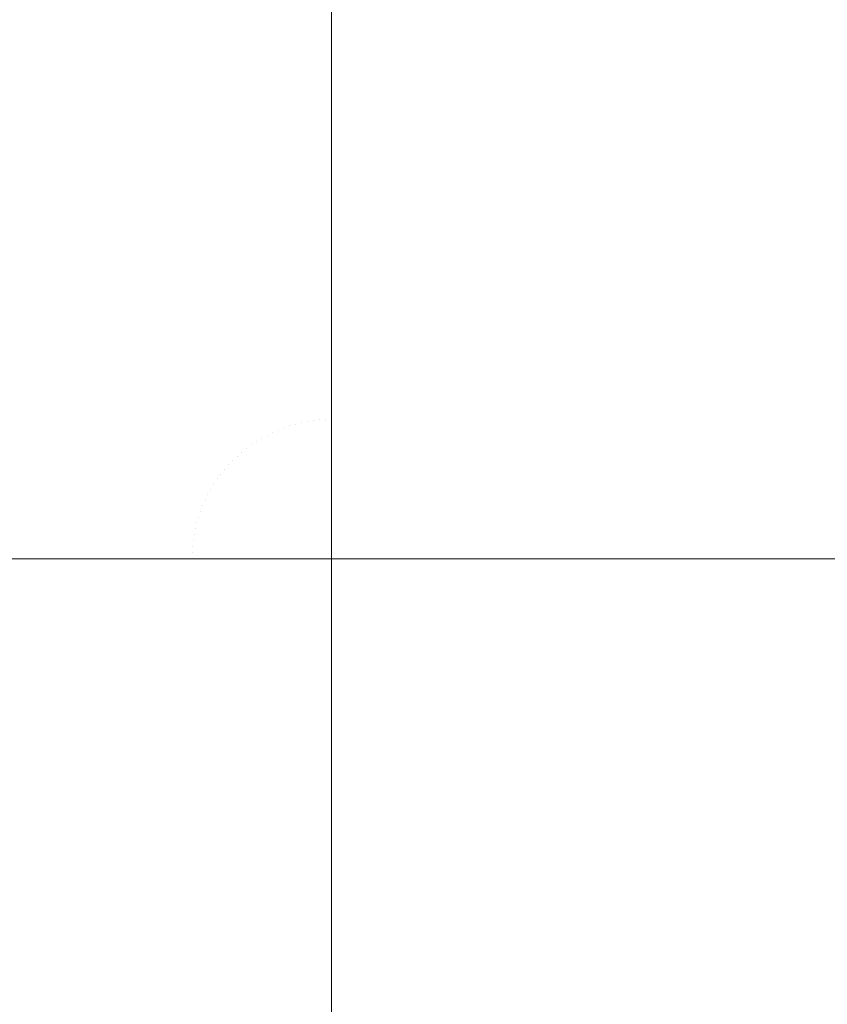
# Model space of a CAD drawing. Header units: centimetres. Extents: x -26 to 27.3, y -21.7 to -19.9.
# Tile 40 of 202: x -25.8989 to -25.8762, y -19.9724 to -19.9448. Entities that reach past the tile are written whole.
import ezdxf

# ---------------------------------------------------------------- set-up
doc = ezdxf.new("R2010")
doc.units = ezdxf.units.CM
doc.header["$LTSCALE"] = 2.54
doc.layers.add('Lucido design-1', color=7, linetype='Continuous')

# ---------------------------------------------------------------- blocks, each defined once
blk = doc.blocks.new('Gruppo-4-1')
at = {"color": 7, "linetype": 'Continuous', "lineweight": 9}
for points, invisible_edges in [([(-25.89789, -19.945015, 330.584706), (-25.897233, -19.944691, 330.584706), (-25.899017, -19.940866, 330.583894), (-25.899839, -19.941271, 330.583894)], 15), ([(-25.898531, -19.945366, 330.584706), (-25.89789, -19.945015, 330.584706), (-25.899839, -19.941271, 330.583894), (-25.900641, -19.941711, 330.583894)], 15), ([(-25.899156, -19.945746, 330.584706), (-25.898531, -19.945366, 330.584706), (-25.900641, -19.941711, 330.583894), (-25.901424, -19.942186, 330.583894)], 15), ([(-25.893251, -19.942283, 329.787732), (-25.89248, -19.942164, 329.787732), (-25.891964, -19.946088, 329.787095), (-25.892564, -19.94618, 329.787095)], 15), ([(-25.89248, -19.942164, 329.787732), (-25.891705, -19.94208, 329.787732), (-25.89136, -19.946022, 329.787095), (-25.891964, -19.946088, 329.787095)], 15), ([(-25.891705, -19.94208, 329.787732), (-25.890927, -19.942029, 329.787732), (-25.890754, -19.945982, 329.787095), (-25.89136, -19.946022, 329.787095)], 15), ([(-25.890147, -19.942525, 329.78765), (-25.890147, -19.945969, 329.787095), (-25.890754, -19.945982, 329.787095), (-25.890927, -19.942029, 329.787732)], 14), ([(-25.894774, -19.942621, 329.787732), (-25.894016, -19.942435, 329.787732), (-25.89316, -19.946299, 329.787095), (-25.89375, -19.946443, 329.787095)], 15), ([(-25.894016, -19.942435, 329.787732), (-25.893251, -19.942283, 329.787732), (-25.892564, -19.94618, 329.787095), (-25.89316, -19.946299, 329.787095)], 15), ([(-25.890147, -19.945969, 329.787095), (-25.890147, -19.942525, 329.78765), (-8.190147, -19.942525, 329.78765), (-8.190147, -19.945969, 329.787095)], 10), ([(-25.895523, -19.942839, 329.787732), (-25.894774, -19.942621, 329.787732), (-25.89375, -19.946443, 329.787095), (-25.894333, -19.946613, 329.787095)], 15), ([(-25.896261, -19.94309, 329.787732), (-25.895523, -19.942839, 329.787732), (-25.894333, -19.946613, 329.787095), (-25.894908, -19.946808, 329.787095)], 15), ([(-25.896988, -19.943372, 329.787732), (-25.896261, -19.94309, 329.787732), (-25.894908, -19.946808, 329.787095), (-25.895474, -19.947028, 329.787095)], 15), ([(-25.892319, -19.947569, 330.585336), (-25.89178, -19.947486, 330.585336), (-25.892336, -19.943263, 330.584706), (-25.893059, -19.943375, 330.584706)], 15), ([(-25.89178, -19.947486, 330.585336), (-25.891237, -19.947427, 330.585336), (-25.891608, -19.943184, 330.584706), (-25.892336, -19.943263, 330.584706)], 15), ([(-25.891237, -19.947427, 330.585336), (-25.890693, -19.947391, 330.585336), (-25.890878, -19.943136, 330.584706), (-25.891608, -19.943184, 330.584706)], 15), ([(-25.890147, -19.946837, 330.585256), (-25.890147, -19.94312, 330.584706), (-25.890878, -19.943136, 330.584706), (-25.890693, -19.947391, 330.585336)], 14), ([(-25.890147, -19.94312, 330.584706), (-25.890147, -19.946837, 330.585256), (27.209853, -19.946837, 330.585256), (27.209853, -19.94312, 330.584706)], 10), ([(-25.897702, -19.943686, 329.787732), (-25.896988, -19.943372, 329.787732), (-25.895474, -19.947028, 329.787095), (-25.89603, -19.947273, 329.787095)], 15), ([(-25.893385, -19.947805, 330.585336), (-25.892854, -19.947676, 330.585336), (-25.893776, -19.943517, 330.584706), (-25.894487, -19.943691, 330.584706)], 15), ([(-25.892854, -19.947676, 330.585336), (-25.892319, -19.947569, 330.585336), (-25.893059, -19.943375, 330.584706), (-25.893776, -19.943517, 330.584706)], 15), ([(-25.898401, -19.944031, 329.787732), (-25.897702, -19.943686, 329.787732), (-25.89603, -19.947273, 329.787095), (-25.896574, -19.947541, 329.787095)], 15), ([(-25.894425, -19.948133, 330.585336), (-25.893909, -19.947958, 330.585336), (-25.895189, -19.943896, 330.584706), (-25.895882, -19.944131, 330.584706)], 15), ([(-25.893909, -19.947958, 330.585336), (-25.893385, -19.947805, 330.585336), (-25.894487, -19.943691, 330.584706), (-25.895189, -19.943896, 330.584706)], 15), ([(-25.899085, -19.944406, 329.787732), (-25.898401, -19.944031, 329.787732), (-25.896574, -19.947541, 329.787095), (-25.897107, -19.947834, 329.787095)], 15), ([(-25.894934, -19.948331, 330.585336), (-25.894425, -19.948133, 330.585336), (-25.895882, -19.944131, 330.584706), (-25.896564, -19.944396, 330.584706)], 15), ([(-25.899752, -19.944811, 329.787732), (-25.899085, -19.944406, 329.787732), (-25.897107, -19.947834, 329.787095), (-25.897626, -19.948149, 329.787095)], 15), ([(-25.895434, -19.948551, 330.585336), (-25.894934, -19.948331, 330.585336), (-25.896564, -19.944396, 330.584706), (-25.897233, -19.944691, 330.584706)], 15), ([(-25.895923, -19.948792, 330.585336), (-25.895434, -19.948551, 330.585336), (-25.897233, -19.944691, 330.584706), (-25.89789, -19.945015, 330.584706)], 15), ([(-25.900401, -19.945244, 329.787732), (-25.899752, -19.944811, 329.787732), (-25.897626, -19.948149, 329.787095), (-25.898131, -19.948486, 329.787095)], 15), ([(-25.90103, -19.945706, 329.787732), (-25.900401, -19.945244, 329.787732), (-25.898131, -19.948486, 329.787095), (-25.898621, -19.948845, 329.787095)], 15), ([(-25.896401, -19.949055, 330.585336), (-25.895923, -19.948792, 330.585336), (-25.89789, -19.945015, 330.584706), (-25.898531, -19.945366, 330.584706)], 15), ([(-25.896868, -19.949338, 330.585336), (-25.896401, -19.949055, 330.585336), (-25.898531, -19.945366, 330.584706), (-25.899156, -19.945746, 330.584706)], 15), ([(-25.901638, -19.946194, 329.787732), (-25.90103, -19.945706, 329.787732), (-25.898621, -19.948845, 329.787095), (-25.899094, -19.949225, 329.787095)], 15), ([(-25.897322, -19.949641, 330.585336), (-25.896868, -19.949338, 330.585336), (-25.899156, -19.945746, 330.584706), (-25.899765, -19.946152, 330.584706)], 15), ([(-25.892564, -19.94618, 329.787095), (-25.891964, -19.946088, 329.787095), (-25.891445, -19.950028, 329.786617), (-25.891874, -19.950094, 329.786617)], 15), ([(-25.891964, -19.946088, 329.787095), (-25.89136, -19.946022, 329.787095), (-25.891014, -19.949981, 329.786617), (-25.891445, -19.950028, 329.786617)], 15), ([(-25.89136, -19.946022, 329.787095), (-25.890754, -19.945982, 329.787095), (-25.890581, -19.949952, 329.786617), (-25.891014, -19.949981, 329.786617)], 15), ([(-25.890754, -19.945982, 329.787095), (-25.890147, -19.945969, 329.787095), (-25.890147, -19.946837, 329.786991)], 9), ([(-25.890147, -19.946837, 329.786991), (-25.890147, -19.949943, 329.786617), (-25.890581, -19.949952, 329.786617), (-25.890754, -19.945982, 329.787095)], 14), ([(-8.190147, -19.945969, 329.787095), (-8.190147, -19.946837, 329.786991), (-25.890147, -19.946837, 329.786991), (-25.890147, -19.945969, 329.787095)], 10), ([(-25.897762, -19.949964, 330.585336), (-25.897322, -19.949641, 330.585336), (-25.899765, -19.946152, 330.584706), (-25.900355, -19.946585, 330.584706)], 15), ([(-25.89375, -19.946443, 329.787095), (-25.89316, -19.946299, 329.787095), (-25.8923, -19.950179, 329.786617), (-25.892721, -19.950282, 329.786617)], 15), ([(-25.89316, -19.946299, 329.787095), (-25.892564, -19.94618, 329.787095), (-25.891874, -19.950094, 329.786617), (-25.8923, -19.950179, 329.786617)], 15), ([(-25.898188, -19.950306, 330.585336), (-25.897762, -19.949964, 330.585336), (-25.900355, -19.946585, 330.584706), (-25.900925, -19.947043, 330.584706)], 15), ([(-25.894908, -19.946808, 329.787095), (-25.894333, -19.946613, 329.787095), (-25.893138, -19.950403, 329.786617), (-25.893548, -19.950543, 329.786617)], 15), ([(-25.894333, -19.946613, 329.787095), (-25.89375, -19.946443, 329.787095), (-25.892721, -19.950282, 329.786617), (-25.893138, -19.950403, 329.786617)], 15), ([(-25.895474, -19.947028, 329.787095), (-25.894908, -19.946808, 329.787095), (-25.893548, -19.950543, 329.786617), (-25.893953, -19.9507, 329.786617)], 15), ([(-25.890693, -19.947391, 330.585336), (-25.890147, -19.947379, 330.585336), (-25.890147, -19.946837, 330.585256)], 9), ([(27.209853, -19.947379, 330.585336), (27.209853, -19.946837, 330.585256), (-25.890147, -19.946837, 330.585256), (-25.890147, -19.947379, 330.585336)], 10), ([(-25.890147, -19.949943, 329.786617), (-25.890147, -19.946837, 329.786991), (-8.190147, -19.946837, 329.786991), (-8.190147, -19.949943, 329.786617)], 10), ([(-25.898598, -19.950665, 330.585336), (-25.898188, -19.950306, 330.585336), (-25.900925, -19.947043, 330.584706), (-25.901475, -19.947525, 330.584706)], 15), ([(-25.89603, -19.947273, 329.787095), (-25.895474, -19.947028, 329.787095), (-25.893953, -19.9507, 329.786617), (-25.89435, -19.950875, 329.786617)], 15), ([(-25.896574, -19.947541, 329.787095), (-25.89603, -19.947273, 329.787095), (-25.89435, -19.950875, 329.786617), (-25.894739, -19.951067, 329.786617)], 15), ([(-25.891574, -19.951793, 330.585783), (-25.89122, -19.951739, 330.585783), (-25.89178, -19.947486, 330.585336), (-25.892319, -19.947569, 330.585336)], 15), ([(-25.89122, -19.951739, 330.585783), (-25.890863, -19.9517, 330.585783), (-25.891237, -19.947427, 330.585336), (-25.89178, -19.947486, 330.585336)], 15), ([(-25.890863, -19.9517, 330.585783), (-25.890506, -19.951676, 330.585783), (-25.890693, -19.947391, 330.585336), (-25.891237, -19.947427, 330.585336)], 15), ([(-25.890147, -19.951173, 330.585731), (-25.890147, -19.947379, 330.585336), (-25.890693, -19.947391, 330.585336), (-25.890506, -19.951676, 330.585783)], 14), ([(-25.890147, -19.947379, 330.585336), (-25.890147, -19.951173, 330.585731), (27.209853, -19.951173, 330.585731), (27.209853, -19.947379, 330.585336)], 10), ([(-25.898992, -19.951043, 330.585336), (-25.898598, -19.950665, 330.585336), (-25.901475, -19.947525, 330.584706), (-25.902004, -19.948031, 330.584706)], 15), ([(-25.897107, -19.947834, 329.787095), (-25.896574, -19.947541, 329.787095), (-25.894739, -19.951067, 329.786617), (-25.89512, -19.951275, 329.786617)], 15), ([(-25.892274, -19.951949, 330.585783), (-25.891926, -19.951863, 330.585783), (-25.892854, -19.947676, 330.585336), (-25.893385, -19.947805, 330.585336)], 15), ([(-25.891926, -19.951863, 330.585783), (-25.891574, -19.951793, 330.585783), (-25.892319, -19.947569, 330.585336), (-25.892854, -19.947676, 330.585336)], 15), ([(-25.897626, -19.948149, 329.787095), (-25.897107, -19.947834, 329.787095), (-25.89512, -19.951275, 329.786617), (-25.895491, -19.9515, 329.786617)], 15), ([(-25.892958, -19.952164, 330.585783), (-25.892619, -19.952049, 330.585783), (-25.893909, -19.947958, 330.585336), (-25.894425, -19.948133, 330.585336)], 15), ([(-25.892619, -19.952049, 330.585783), (-25.892274, -19.951949, 330.585783), (-25.893385, -19.947805, 330.585336), (-25.893909, -19.947958, 330.585336)], 15), ([(-25.898131, -19.948486, 329.787095), (-25.897626, -19.948149, 329.787095), (-25.895491, -19.9515, 329.786617), (-25.895851, -19.951741, 329.786617)], 15), ([(-25.893292, -19.952294, 330.585783), (-25.892958, -19.952164, 330.585783), (-25.894425, -19.948133, 330.585336), (-25.894934, -19.948331, 330.585336)], 15), ([(-25.898621, -19.948845, 329.787095), (-25.898131, -19.948486, 329.787095), (-25.895851, -19.951741, 329.786617), (-25.896201, -19.951998, 329.786617)], 15), ([(-25.893942, -19.952597, 330.585783), (-25.893621, -19.952439, 330.585783), (-25.895434, -19.948551, 330.585336), (-25.895923, -19.948792, 330.585336)], 15), ([(-25.893621, -19.952439, 330.585783), (-25.893292, -19.952294, 330.585783), (-25.894934, -19.948331, 330.585336), (-25.895434, -19.948551, 330.585336)], 15), ([(-25.899094, -19.949225, 329.787095), (-25.898621, -19.948845, 329.787095), (-25.896201, -19.951998, 329.786617), (-25.89654, -19.95227, 329.786617)], 15), ([(-25.894257, -19.95277, 330.585783), (-25.893942, -19.952597, 330.585783), (-25.895923, -19.948792, 330.585336), (-25.896401, -19.949055, 330.585336)], 15), ([(-25.894563, -19.952956, 330.585783), (-25.894257, -19.95277, 330.585783), (-25.896401, -19.949055, 330.585336), (-25.896868, -19.949338, 330.585336)], 15), ([(-25.899551, -19.949626, 329.787095), (-25.899094, -19.949225, 329.787095), (-25.89654, -19.95227, 329.786617), (-25.896866, -19.952556, 329.786617)], 15), ([(-25.894861, -19.953155, 330.585783), (-25.894563, -19.952956, 330.585783), (-25.896868, -19.949338, 330.585336), (-25.897322, -19.949641, 330.585336)], 15), ([(-25.899989, -19.950046, 329.787095), (-25.899551, -19.949626, 329.787095), (-25.896866, -19.952556, 329.786617), (-25.897179, -19.952856, 329.786617)], 15), ([(-25.895151, -19.953367, 330.585783), (-25.894861, -19.953155, 330.585783), (-25.897322, -19.949641, 330.585336), (-25.897762, -19.949964, 330.585336)], 15), ([(-25.89543, -19.953592, 330.585783), (-25.895151, -19.953367, 330.585783), (-25.897762, -19.949964, 330.585336), (-25.898188, -19.950306, 330.585336)], 15), ([(-25.891445, -19.950028, 329.786617), (-25.891014, -19.949981, 329.786617), (-25.890666, -19.95395, 329.786299), (-25.890925, -19.953978, 329.786299)], 15), ([(-25.891014, -19.949981, 329.786617), (-25.890581, -19.949952, 329.786617), (-25.890407, -19.953933, 329.786299), (-25.890666, -19.95395, 329.786299)], 15), ([(-25.890581, -19.949952, 329.786617), (-25.890147, -19.949943, 329.786617), (-25.890147, -19.951174, 329.786519)], 9), ([(-25.890147, -19.951174, 329.786519), (-25.890147, -19.953927, 329.786299), (-25.890407, -19.953933, 329.786299), (-25.890581, -19.949952, 329.786617)], 14), ([(-8.190147, -19.949943, 329.786617), (-8.190147, -19.951174, 329.786519), (-25.890147, -19.951174, 329.786519), (-25.890147, -19.949943, 329.786617)], 10), ([(-25.900409, -19.950484, 329.787095), (-25.899989, -19.950046, 329.787095), (-25.897179, -19.952856, 329.786617), (-25.897479, -19.953169, 329.786617)], 15), ([(-25.892721, -19.950282, 329.786617), (-25.8923, -19.950179, 329.786617), (-25.891437, -19.954069, 329.786299), (-25.89169, -19.954131, 329.786299)], 15), ([(-25.8923, -19.950179, 329.786617), (-25.891874, -19.950094, 329.786617), (-25.891182, -19.954018, 329.786299), (-25.891437, -19.954069, 329.786299)], 15), ([(-25.891874, -19.950094, 329.786617), (-25.891445, -19.950028, 329.786617), (-25.890925, -19.953978, 329.786299), (-25.891182, -19.954018, 329.786299)], 15), ([(-25.90081, -19.950941, 329.787095), (-25.900409, -19.950484, 329.787095), (-25.897479, -19.953169, 329.786617), (-25.897765, -19.953495, 329.786617)], 15), ([(-25.8957, -19.953828, 330.585783), (-25.89543, -19.953592, 330.585783), (-25.898188, -19.950306, 330.585336), (-25.898598, -19.950665, 330.585336)], 15), ([(-25.893548, -19.950543, 329.786617), (-25.893138, -19.950403, 329.786617), (-25.891939, -19.954203, 329.786299), (-25.892186, -19.954287, 329.786299)], 15), ([(-25.893138, -19.950403, 329.786617), (-25.892721, -19.950282, 329.786617), (-25.89169, -19.954131, 329.786299), (-25.891939, -19.954203, 329.786299)], 15), ([(-25.895959, -19.954076, 330.585783), (-25.8957, -19.953828, 330.585783), (-25.898598, -19.950665, 330.585336), (-25.898992, -19.951043, 330.585336)], 15), ([(-25.89435, -19.950875, 329.786617), (-25.893953, -19.9507, 329.786617), (-25.892428, -19.954381, 329.786299), (-25.892666, -19.954486, 329.786299)], 15), ([(-25.893953, -19.9507, 329.786617), (-25.893548, -19.950543, 329.786617), (-25.892186, -19.954287, 329.786299), (-25.892428, -19.954381, 329.786299)], 15), ([(-25.90119, -19.951414, 329.787095), (-25.90081, -19.950941, 329.787095), (-25.897765, -19.953495, 329.786617), (-25.898037, -19.953834, 329.786617)], 15), ([(-25.896207, -19.954335, 330.585783), (-25.895959, -19.954076, 330.585783), (-25.898992, -19.951043, 330.585336), (-25.89937, -19.951437, 330.585336)], 15), ([(-25.89512, -19.951275, 329.786617), (-25.894739, -19.951067, 329.786617), (-25.892899, -19.954601, 329.786299), (-25.893127, -19.954726, 329.786299)], 15), ([(-25.894739, -19.951067, 329.786617), (-25.89435, -19.950875, 329.786617), (-25.892666, -19.954486, 329.786299), (-25.892899, -19.954601, 329.786299)], 15), ([(-25.895491, -19.9515, 329.786617), (-25.89512, -19.951275, 329.786617), (-25.893127, -19.954726, 329.786299), (-25.89335, -19.954861, 329.786299)], 15), ([(-25.890506, -19.951676, 330.585783), (-25.890147, -19.951669, 330.585783), (-25.890147, -19.951173, 330.585731)], 9), ([(27.209853, -19.951669, 330.585783), (27.209853, -19.951173, 330.585731), (-25.890147, -19.951173, 330.585731), (-25.890147, -19.951669, 330.585783)], 10), ([(-25.890147, -19.953927, 329.786299), (-25.890147, -19.951174, 329.786519), (-8.190147, -19.951174, 329.786519), (-8.190147, -19.953927, 329.786299)], 10), ([(-25.901549, -19.951904, 329.787095), (-25.90119, -19.951414, 329.787095), (-25.898037, -19.953834, 329.786617), (-25.898294, -19.954184, 329.786617)], 15), ([(-25.896443, -19.954605, 330.585783), (-25.896207, -19.954335, 330.585783), (-25.89937, -19.951437, 330.585336), (-25.899729, -19.951847, 330.585336)], 15), ([(-25.895851, -19.951741, 329.786617), (-25.895491, -19.9515, 329.786617), (-25.89335, -19.954861, 329.786299), (-25.893566, -19.955005, 329.786299)], 15), ([(-25.901886, -19.952409, 329.787095), (-25.901549, -19.951904, 329.787095), (-25.898294, -19.954184, 329.786617), (-25.898535, -19.954544, 329.786617)], 15), ([(-25.896668, -19.954884, 330.585783), (-25.896443, -19.954605, 330.585783), (-25.899729, -19.951847, 330.585336), (-25.900071, -19.952273, 330.585336)], 15), ([(-25.896201, -19.951998, 329.786617), (-25.895851, -19.951741, 329.786617), (-25.893566, -19.955005, 329.786299), (-25.893776, -19.955159, 329.786299)], 15), ([(-25.89116, -19.956106, 330.586045), (-25.890995, -19.956065, 330.586045), (-25.891926, -19.951863, 330.585783), (-25.892274, -19.951949, 330.585783)], 15), ([(-25.890995, -19.956065, 330.586045), (-25.890827, -19.956032, 330.586045), (-25.891574, -19.951793, 330.585783), (-25.891926, -19.951863, 330.585783)], 15), ([(-25.890827, -19.956032, 330.586045), (-25.890658, -19.956006, 330.586045), (-25.89122, -19.951739, 330.585783), (-25.891574, -19.951793, 330.585783)], 15), ([(-25.890658, -19.956006, 330.586045), (-25.890488, -19.955987, 330.586045), (-25.890863, -19.9517, 330.585783), (-25.89122, -19.951739, 330.585783)], 15), ([(-25.890488, -19.955987, 330.586045), (-25.890318, -19.955976, 330.586045), (-25.890506, -19.951676, 330.585783), (-25.890863, -19.9517, 330.585783)], 15), ([(-25.890147, -19.955527, 330.586018), (-25.890147, -19.951669, 330.585783), (-25.890506, -19.951676, 330.585783), (-25.890318, -19.955976, 330.586045)], 14), ([(-25.890147, -19.951669, 330.585783), (-25.890147, -19.955527, 330.586018), (27.209853, -19.955527, 330.586018), (27.209853, -19.951669, 330.585783)], 10), ([(-25.89654, -19.95227, 329.786617), (-25.896201, -19.951998, 329.786617), (-25.893776, -19.955159, 329.786299), (-25.893978, -19.955322, 329.786299)], 15), ([(-25.891646, -19.95627, 330.586045), (-25.891486, -19.956208, 330.586045), (-25.892958, -19.952164, 330.585783), (-25.893292, -19.952294, 330.585783)], 15), ([(-25.891486, -19.956208, 330.586045), (-25.891324, -19.956153, 330.586045), (-25.892619, -19.952049, 330.585783), (-25.892958, -19.952164, 330.585783)], 15), ([(-25.891324, -19.956153, 330.586045), (-25.89116, -19.956106, 330.586045), (-25.892274, -19.951949, 330.585783), (-25.892619, -19.952049, 330.585783)], 15), ([(-25.902201, -19.952928, 329.787095), (-25.901886, -19.952409, 329.787095), (-25.898535, -19.954544, 329.786617), (-25.89876, -19.954915, 329.786617)], 15), ([(-25.89688, -19.955174, 330.585783), (-25.896668, -19.954884, 330.585783), (-25.900071, -19.952273, 330.585336), (-25.900394, -19.952713, 330.585336)], 15), ([(-25.896866, -19.952556, 329.786617), (-25.89654, -19.95227, 329.786617), (-25.893978, -19.955322, 329.786299), (-25.894174, -19.955493, 329.786299)], 15), ([(-25.891955, -19.956415, 330.586045), (-25.891802, -19.956339, 330.586045), (-25.893621, -19.952439, 330.585783), (-25.893942, -19.952597, 330.585783)], 15), ([(-25.891802, -19.956339, 330.586045), (-25.891646, -19.95627, 330.586045), (-25.893292, -19.952294, 330.585783), (-25.893621, -19.952439, 330.585783)], 15), ([(-25.897079, -19.955472, 330.585783), (-25.89688, -19.955174, 330.585783), (-25.900394, -19.952713, 330.585336), (-25.900697, -19.953167, 330.585336)], 15), ([(-25.897179, -19.952856, 329.786617), (-25.896866, -19.952556, 329.786617), (-25.894174, -19.955493, 329.786299), (-25.894362, -19.955673, 329.786299)], 15), ([(-25.892105, -19.956497, 330.586045), (-25.891955, -19.956415, 330.586045), (-25.893942, -19.952597, 330.585783), (-25.894257, -19.95277, 330.585783)], 15), ([(-25.902494, -19.953461, 329.787095), (-25.902201, -19.952928, 329.787095), (-25.89876, -19.954915, 329.786617), (-25.898968, -19.955296, 329.786617)], 15), ([(-25.897479, -19.953169, 329.786617), (-25.897179, -19.952856, 329.786617), (-25.894362, -19.955673, 329.786299), (-25.894542, -19.955861, 329.786299)], 15), ([(-25.892393, -19.95668, 330.586045), (-25.892251, -19.956585, 330.586045), (-25.894563, -19.952956, 330.585783), (-25.894861, -19.953155, 330.585783)], 15), ([(-25.892251, -19.956585, 330.586045), (-25.892105, -19.956497, 330.586045), (-25.894257, -19.95277, 330.585783), (-25.894563, -19.952956, 330.585783)], 15), ([(-25.897265, -19.955778, 330.585783), (-25.897079, -19.955472, 330.585783), (-25.900697, -19.953167, 330.585336), (-25.90098, -19.953634, 330.585336)], 15), ([(-25.897765, -19.953495, 329.786617), (-25.897479, -19.953169, 329.786617), (-25.894542, -19.955861, 329.786299), (-25.894713, -19.956057, 329.786299)], 15), ([(-25.892531, -19.956781, 330.586045), (-25.892393, -19.95668, 330.586045), (-25.894861, -19.953155, 330.585783), (-25.895151, -19.953367, 330.585783)], 15), ([(-25.898037, -19.953834, 329.786617), (-25.897765, -19.953495, 329.786617), (-25.894713, -19.956057, 329.786299), (-25.894876, -19.956259, 329.786299)], 15), ([(-25.892664, -19.956888, 330.586045), (-25.892531, -19.956781, 330.586045), (-25.895151, -19.953367, 330.585783), (-25.89543, -19.953592, 330.585783)], 15), ([(-25.897438, -19.956093, 330.585783), (-25.897265, -19.955778, 330.585783), (-25.90098, -19.953634, 330.585336), (-25.901243, -19.954112, 330.585336)], 15), ([(-25.898294, -19.954184, 329.786617), (-25.898037, -19.953834, 329.786617), (-25.894876, -19.956259, 329.786299), (-25.89503, -19.956469, 329.786299)], 15), ([(-25.892916, -19.957119, 330.586045), (-25.892792, -19.957001, 330.586045), (-25.8957, -19.953828, 330.585783), (-25.895959, -19.954076, 330.585783)], 15), ([(-25.892792, -19.957001, 330.586045), (-25.892664, -19.956888, 330.586045), (-25.89543, -19.953592, 330.585783), (-25.8957, -19.953828, 330.585783)], 15), ([(-25.897596, -19.956414, 330.585783), (-25.897438, -19.956093, 330.585783), (-25.901243, -19.954112, 330.585336), (-25.901484, -19.954601, 330.585336)], 15), ([(-25.893034, -19.957243, 330.586045), (-25.892916, -19.957119, 330.586045), (-25.895959, -19.954076, 330.585783), (-25.896207, -19.954335, 330.585783)], 15), ([(-25.891939, -19.954203, 329.786299), (-25.89169, -19.954131, 329.786299), (-25.890657, -19.957983, 329.786141), (-25.89074, -19.958007, 329.786141)], 15), ([(-25.89169, -19.954131, 329.786299), (-25.891437, -19.954069, 329.786299), (-25.890574, -19.957963, 329.786141), (-25.890657, -19.957983, 329.786141)], 15), ([(-25.891437, -19.954069, 329.786299), (-25.891182, -19.954018, 329.786299), (-25.890489, -19.957946, 329.786141), (-25.890574, -19.957963, 329.786141)], 15), ([(-25.891182, -19.954018, 329.786299), (-25.890925, -19.953978, 329.786299), (-25.890404, -19.957933, 329.786141), (-25.890489, -19.957946, 329.786141)], 15), ([(-25.890925, -19.953978, 329.786299), (-25.890666, -19.95395, 329.786299), (-25.890319, -19.957923, 329.786141), (-25.890404, -19.957933, 329.786141)], 15), ([(-25.890666, -19.95395, 329.786299), (-25.890407, -19.953933, 329.786299), (-25.890233, -19.957918, 329.786141), (-25.890319, -19.957923, 329.786141)], 15), ([(-25.890407, -19.953933, 329.786299), (-25.890147, -19.953927, 329.786299), (-25.890147, -19.955527, 329.786236)], 9), ([(-25.890147, -19.955527, 329.786236), (-25.890147, -19.957916, 329.786141), (-25.890233, -19.957918, 329.786141), (-25.890407, -19.953933, 329.786299)], 14), ([(-8.190147, -19.953927, 329.786299), (-8.190147, -19.955527, 329.786236), (-25.890147, -19.955527, 329.786236), (-25.890147, -19.953927, 329.786299)], 10), ([(-25.898535, -19.954544, 329.786617), (-25.898294, -19.954184, 329.786617), (-25.89503, -19.956469, 329.786299), (-25.895174, -19.956685, 329.786299)], 15), ([(-25.893147, -19.957371, 330.586045), (-25.893034, -19.957243, 330.586045), (-25.896207, -19.954335, 330.585783), (-25.896443, -19.954605, 330.585783)], 15), ([(-25.892666, -19.954486, 329.786299), (-25.892428, -19.954381, 329.786299), (-25.890902, -19.958066, 329.786141), (-25.89098, -19.958101, 329.786141)], 15), ([(-25.892428, -19.954381, 329.786299), (-25.892186, -19.954287, 329.786299), (-25.890821, -19.958035, 329.786141), (-25.890902, -19.958066, 329.786141)], 15), ([(-25.892186, -19.954287, 329.786299), (-25.891939, -19.954203, 329.786299), (-25.89074, -19.958007, 329.786141), (-25.890821, -19.958035, 329.786141)], 15), ([(-25.897741, -19.956743, 330.585783), (-25.897596, -19.956414, 330.585783), (-25.901484, -19.954601, 330.585336), (-25.901704, -19.955101, 330.585336)], 15), ([(-25.89876, -19.954915, 329.786617), (-25.898535, -19.954544, 329.786617), (-25.895174, -19.956685, 329.786299), (-25.895309, -19.956908, 329.786299)], 15), ([(-25.893254, -19.957504, 330.586045), (-25.893147, -19.957371, 330.586045), (-25.896443, -19.954605, 330.585783), (-25.896668, -19.954884, 330.585783)], 15), ([(-25.893127, -19.954726, 329.786299), (-25.892899, -19.954601, 329.786299), (-25.891058, -19.958139, 329.786141), (-25.891133, -19.95818, 329.786141)], 15), ([(-25.892899, -19.954601, 329.786299), (-25.892666, -19.954486, 329.786299), (-25.89098, -19.958101, 329.786141), (-25.891058, -19.958139, 329.786141)], 15), ([(-25.898968, -19.955296, 329.786617), (-25.89876, -19.954915, 329.786617), (-25.895309, -19.956908, 329.786299), (-25.895434, -19.957136, 329.786299)], 15), ([(-25.893355, -19.957642, 330.586045), (-25.893254, -19.957504, 330.586045), (-25.896668, -19.954884, 330.585783), (-25.89688, -19.955174, 330.585783)], 15), ([(-25.893566, -19.955005, 329.786299), (-25.89335, -19.954861, 329.786299), (-25.891207, -19.958225, 329.786141), (-25.891278, -19.958273, 329.786141)], 15), ([(-25.89335, -19.954861, 329.786299), (-25.893127, -19.954726, 329.786299), (-25.891133, -19.95818, 329.786141), (-25.891207, -19.958225, 329.786141)], 15), ([(-25.897871, -19.957077, 330.585783), (-25.897741, -19.956743, 330.585783), (-25.901704, -19.955101, 330.585336), (-25.901902, -19.95561, 330.585336)], 15), ([(-25.89345, -19.957784, 330.586045), (-25.893355, -19.957642, 330.586045), (-25.89688, -19.955174, 330.585783), (-25.897079, -19.955472, 330.585783)], 15), ([(-25.893978, -19.955322, 329.786299), (-25.893776, -19.955159, 329.786299), (-25.891348, -19.958323, 329.786141), (-25.891415, -19.958377, 329.786141)], 15), ([(-25.893776, -19.955159, 329.786299), (-25.893566, -19.955005, 329.786299), (-25.891278, -19.958273, 329.786141), (-25.891348, -19.958323, 329.786141)], 15), ([(-25.89916, -19.955685, 329.786617), (-25.898968, -19.955296, 329.786617), (-25.895434, -19.957136, 329.786299), (-25.895549, -19.957369, 329.786299)], 15), ([(-25.893538, -19.95793, 330.586045), (-25.89345, -19.957784, 330.586045), (-25.897079, -19.955472, 330.585783), (-25.897265, -19.955778, 330.585783)], 15), ([(-25.894362, -19.955673, 329.786299), (-25.894174, -19.955493, 329.786299), (-25.891479, -19.958434, 329.786141), (-25.891541, -19.958494, 329.786141)], 15), ([(-25.894174, -19.955493, 329.786299), (-25.893978, -19.955322, 329.786299), (-25.891415, -19.958377, 329.786141), (-25.891479, -19.958434, 329.786141)], 15), ([(-25.897986, -19.957416, 330.585783), (-25.897871, -19.957077, 330.585783), (-25.901902, -19.95561, 330.585336), (-25.902077, -19.956126, 330.585336)], 15), ([(-25.899335, -19.956082, 329.786617), (-25.89916, -19.955685, 329.786617), (-25.895549, -19.957369, 329.786299), (-25.895654, -19.957607, 329.786299)], 15), ([(-25.89362, -19.95808, 330.586045), (-25.893538, -19.95793, 330.586045), (-25.897265, -19.955778, 330.585783), (-25.897438, -19.956093, 330.585783)], 15), ([(-25.894542, -19.955861, 329.786299), (-25.894362, -19.955673, 329.786299), (-25.891541, -19.958494, 329.786141), (-25.891601, -19.958556, 329.786141)], 15), ([(-25.890318, -19.955976, 330.586045), (-25.890147, -19.955972, 330.586045), (-25.890147, -19.955527, 330.586018)], 9), ([(27.209853, -19.955972, 330.586045), (27.209853, -19.955527, 330.586018), (-25.890147, -19.955527, 330.586018), (-25.890147, -19.955972, 330.586045)], 10), ([(-25.890147, -19.957916, 329.786141), (-25.890147, -19.955527, 329.786236), (-8.190147, -19.955527, 329.786236), (-8.190147, -19.957916, 329.786141)], 10), ([(-25.894876, -19.956259, 329.786299), (-25.894713, -19.956057, 329.786299), (-25.891658, -19.95862, 329.786141), (-25.891712, -19.958687, 329.786141)], 15), ([(-25.894713, -19.956057, 329.786299), (-25.894542, -19.955861, 329.786299), (-25.891601, -19.958556, 329.786141), (-25.891658, -19.95862, 329.786141)], 15), ([(-25.890147, -19.959888, 330.586121), (-25.890995, -19.956065, 330.586045), (-25.89116, -19.956106, 330.586045)], 11), ([(-25.890147, -19.959888, 330.586121), (-25.890827, -19.956032, 330.586045), (-25.890995, -19.956065, 330.586045)], 11), ([(-25.890147, -19.959888, 330.586121), (-25.890658, -19.956006, 330.586045), (-25.890827, -19.956032, 330.586045)], 11), ([(-25.890147, -19.959888, 330.586121), (-25.890488, -19.955987, 330.586045), (-25.890658, -19.956006, 330.586045)], 11), ([(-25.890147, -19.959888, 330.586121), (-25.890318, -19.955976, 330.586045), (-25.890488, -19.955987, 330.586045)], 11), ([(-25.890147, -19.959888, 330.586121), (-25.890147, -19.955972, 330.586045), (-25.890318, -19.955976, 330.586045)], 10), ([(-25.890147, -19.955972, 330.586045), (-25.890147, -19.959888, 330.586121), (27.209853, -19.959888, 330.586121), (27.209853, -19.955972, 330.586045)], 8), ([(-25.898086, -19.957761, 330.585783), (-25.897986, -19.957416, 330.585783), (-25.902077, -19.956126, 330.585336), (-25.90223, -19.95665, 330.585336)], 15), ([(-25.899492, -19.956487, 329.786617), (-25.899335, -19.956082, 329.786617), (-25.895654, -19.957607, 329.786299), (-25.895748, -19.957849, 329.786299)], 15), ([(-25.893696, -19.958233, 330.586045), (-25.89362, -19.95808, 330.586045), (-25.897438, -19.956093, 330.585783), (-25.897596, -19.956414, 330.585783)], 15), ([(-25.89503, -19.956469, 329.786299), (-25.894876, -19.956259, 329.786299), (-25.891712, -19.958687, 329.786141), (-25.891762, -19.958757, 329.786141)], 15), ([(-25.890147, -19.959888, 330.586121), (-25.891802, -19.956339, 330.586045), (-25.891955, -19.956415, 330.586045)], 11), ([(-25.890147, -19.959888, 330.586121), (-25.891646, -19.95627, 330.586045), (-25.891802, -19.956339, 330.586045)], 11), ([(-25.890147, -19.959888, 330.586121), (-25.891486, -19.956208, 330.586045), (-25.891646, -19.95627, 330.586045)], 11), ([(-25.890147, -19.959888, 330.586121), (-25.891324, -19.956153, 330.586045), (-25.891486, -19.956208, 330.586045)], 11), ([(-25.890147, -19.959888, 330.586121), (-25.89116, -19.956106, 330.586045), (-25.891324, -19.956153, 330.586045)], 11), ([(-25.899632, -19.956897, 329.786617), (-25.899492, -19.956487, 329.786617), (-25.895748, -19.957849, 329.786299), (-25.895832, -19.958096, 329.786299)], 15), ([(-25.893765, -19.958389, 330.586045), (-25.893696, -19.958233, 330.586045), (-25.897596, -19.956414, 330.585783), (-25.897741, -19.956743, 330.585783)], 15), ([(-25.895174, -19.956685, 329.786299), (-25.89503, -19.956469, 329.786299), (-25.891762, -19.958757, 329.786141), (-25.89181, -19.958828, 329.786141)], 15), ([(-25.890147, -19.959888, 330.586121), (-25.892251, -19.956585, 330.586045), (-25.892393, -19.95668, 330.586045)], 11), ([(-25.890147, -19.959888, 330.586121), (-25.892105, -19.956497, 330.586045), (-25.892251, -19.956585, 330.586045)], 11), ([(-25.890147, -19.959888, 330.586121), (-25.891955, -19.956415, 330.586045), (-25.892105, -19.956497, 330.586045)], 11), ([(-25.898172, -19.958109, 330.585783), (-25.898086, -19.957761, 330.585783), (-25.90223, -19.95665, 330.585336), (-25.902359, -19.957181, 330.585336)], 15), ([(-25.893827, -19.958549, 330.586045), (-25.893765, -19.958389, 330.586045), (-25.897741, -19.956743, 330.585783), (-25.897871, -19.957077, 330.585783)], 15), ([(-25.895309, -19.956908, 329.786299), (-25.895174, -19.956685, 329.786299), (-25.89181, -19.958828, 329.786141), (-25.891855, -19.958902, 329.786141)], 15), ([(-25.890147, -19.959888, 330.586121), (-25.892664, -19.956888, 330.586045), (-25.892792, -19.957001, 330.586045)], 11), ([(-25.890147, -19.959888, 330.586121), (-25.892531, -19.956781, 330.586045), (-25.892664, -19.956888, 330.586045)], 11), ([(-25.890147, -19.959888, 330.586121), (-25.892393, -19.95668, 330.586045), (-25.892531, -19.956781, 330.586045)], 11), ([(-25.899753, -19.957314, 329.786617), (-25.899632, -19.956897, 329.786617), (-25.895832, -19.958096, 329.786299), (-25.895904, -19.958345, 329.786299)], 15), ([(-25.893882, -19.95871, 330.586045), (-25.893827, -19.958549, 330.586045), (-25.897871, -19.957077, 330.585783), (-25.897986, -19.957416, 330.585783)], 15), ([(-25.895549, -19.957369, 329.786299), (-25.895434, -19.957136, 329.786299), (-25.891896, -19.958977, 329.786141), (-25.891934, -19.959055, 329.786141)], 15), ([(-25.895434, -19.957136, 329.786299), (-25.895309, -19.956908, 329.786299), (-25.891855, -19.958902, 329.786141), (-25.891896, -19.958977, 329.786141)], 15), ([(-25.890147, -19.959888, 330.586121), (-25.892916, -19.957119, 330.586045), (-25.893034, -19.957243, 330.586045)], 11), ([(-25.890147, -19.959888, 330.586121), (-25.892792, -19.957001, 330.586045), (-25.892916, -19.957119, 330.586045)], 11), ([(-25.898242, -19.958461, 330.585783), (-25.898172, -19.958109, 330.585783), (-25.902359, -19.957181, 330.585336), (-25.902466, -19.957716, 330.585336)], 15), ([(-25.899856, -19.957735, 329.786617), (-25.899753, -19.957314, 329.786617), (-25.895904, -19.958345, 329.786299), (-25.895966, -19.958598, 329.786299)], 15), ([(-25.893929, -19.958875, 330.586045), (-25.893882, -19.95871, 330.586045), (-25.897986, -19.957416, 330.585783), (-25.898086, -19.957761, 330.585783)], 15), ([(-25.895654, -19.957607, 329.786299), (-25.895549, -19.957369, 329.786299), (-25.891934, -19.959055, 329.786141), (-25.891969, -19.959133, 329.786141)], 15), ([(-25.890147, -19.959888, 330.586121), (-25.893147, -19.957371, 330.586045), (-25.893254, -19.957504, 330.586045)], 11), ([(-25.890147, -19.959888, 330.586121), (-25.893034, -19.957243, 330.586045), (-25.893147, -19.957371, 330.586045)], 11), ([(-25.898296, -19.958815, 330.585783), (-25.898242, -19.958461, 330.585783), (-25.902466, -19.957716, 330.585336), (-25.902549, -19.958255, 330.585336)], 15), ([(-25.895748, -19.957849, 329.786299), (-25.895654, -19.957607, 329.786299), (-25.891969, -19.959133, 329.786141), (-25.892, -19.959213, 329.786141)], 15), ([(-25.890147, -19.959888, 330.586121), (-25.893355, -19.957642, 330.586045), (-25.89345, -19.957784, 330.586045)], 11), ([(-25.890147, -19.959888, 330.586121), (-25.893254, -19.957504, 330.586045), (-25.893355, -19.957642, 330.586045)], 11), ([(-25.899941, -19.958161, 329.786617), (-25.899856, -19.957735, 329.786617), (-25.895966, -19.958598, 329.786299), (-25.896017, -19.958853, 329.786299)], 15), ([(-25.89397, -19.95904, 330.586045), (-25.893929, -19.958875, 330.586045), (-25.898086, -19.957761, 330.585783), (-25.898172, -19.958109, 330.585783)], 15), ([(-25.895832, -19.958096, 329.786299), (-25.895748, -19.957849, 329.786299), (-25.892, -19.959213, 329.786141), (-25.892028, -19.959295, 329.786141)], 15), ([(-25.890147, -19.959888, 330.586121), (-25.893538, -19.95793, 330.586045), (-25.89362, -19.95808, 330.586045)], 11), ([(-25.890147, -19.959888, 330.586121), (-25.89345, -19.957784, 330.586045), (-25.893538, -19.95793, 330.586045)], 11), ([(-25.89074, -19.958007, 329.786141), (-25.890657, -19.957983, 329.786141), (-25.890147, -19.959888, 329.786121)], 11), ([(-25.890657, -19.957983, 329.786141), (-25.890574, -19.957963, 329.786141), (-25.890147, -19.959888, 329.786121)], 11), ([(-25.890574, -19.957963, 329.786141), (-25.890489, -19.957946, 329.786141), (-25.890147, -19.959888, 329.786121)], 11), ([(-25.890489, -19.957946, 329.786141), (-25.890404, -19.957933, 329.786141), (-25.890147, -19.959888, 329.786121)], 11), ([(-25.890404, -19.957933, 329.786141), (-25.890319, -19.957923, 329.786141), (-25.890147, -19.959888, 329.786121)], 11), ([(-25.890319, -19.957923, 329.786141), (-25.890233, -19.957918, 329.786141), (-25.890147, -19.959888, 329.786121)], 11), ([(-25.890233, -19.957918, 329.786141), (-25.890147, -19.957916, 329.786141), (-25.890147, -19.959888, 329.786121)], 9), ([(-8.190147, -19.957916, 329.786141), (-8.190147, -19.959888, 329.786121), (-25.890147, -19.959888, 329.786121), (-25.890147, -19.957916, 329.786141)], 8), ([(-25.898335, -19.959172, 330.585783), (-25.898296, -19.958815, 330.585783), (-25.902549, -19.958255, 330.585336), (-25.902608, -19.958798, 330.585336)], 15), ([(-25.900007, -19.95859, 329.786617), (-25.899941, -19.958161, 329.786617), (-25.896017, -19.958853, 329.786299), (-25.896057, -19.95911, 329.786299)], 15), ([(-25.894003, -19.959208, 330.586045), (-25.89397, -19.95904, 330.586045), (-25.898172, -19.958109, 330.585783), (-25.898242, -19.958461, 330.585783)], 15), ([(-25.895904, -19.958345, 329.786299), (-25.895832, -19.958096, 329.786299), (-25.892028, -19.959295, 329.786141), (-25.892052, -19.959378, 329.786141)], 15), ([(-25.890147, -19.959888, 330.586121), (-25.893696, -19.958233, 330.586045), (-25.893765, -19.958389, 330.586045)], 11), ([(-25.890147, -19.959888, 330.586121), (-25.89362, -19.95808, 330.586045), (-25.893696, -19.958233, 330.586045)], 11), ([(-25.891348, -19.958323, 329.786141), (-25.891278, -19.958273, 329.786141), (-25.890147, -19.959888, 329.786121)], 11), ([(-25.891278, -19.958273, 329.786141), (-25.891207, -19.958225, 329.786141), (-25.890147, -19.959888, 329.786121)], 11), ([(-25.891207, -19.958225, 329.786141), (-25.891133, -19.95818, 329.786141), (-25.890147, -19.959888, 329.786121)], 11), ([(-25.891133, -19.95818, 329.786141), (-25.891058, -19.958139, 329.786141), (-25.890147, -19.959888, 329.786121)], 11), ([(-25.891058, -19.958139, 329.786141), (-25.89098, -19.958101, 329.786141), (-25.890147, -19.959888, 329.786121)], 11), ([(-25.89098, -19.958101, 329.786141), (-25.890902, -19.958066, 329.786141), (-25.890147, -19.959888, 329.786121)], 11), ([(-25.890902, -19.958066, 329.786141), (-25.890821, -19.958035, 329.786141), (-25.890147, -19.959888, 329.786121)], 11), ([(-25.890821, -19.958035, 329.786141), (-25.89074, -19.958007, 329.786141), (-25.890147, -19.959888, 329.786121)], 11), ([(-25.894029, -19.959377, 330.586045), (-25.894003, -19.959208, 330.586045), (-25.898242, -19.958461, 330.585783), (-25.898296, -19.958815, 330.585783)], 15), ([(-25.895966, -19.958598, 329.786299), (-25.895904, -19.958345, 329.786299), (-25.892052, -19.959378, 329.786141), (-25.892072, -19.959461, 329.786141)], 15), ([(-25.890147, -19.959888, 330.586121), (-25.893827, -19.958549, 330.586045), (-25.893882, -19.95871, 330.586045)], 11), ([(-25.890147, -19.959888, 330.586121), (-25.893765, -19.958389, 330.586045), (-25.893827, -19.958549, 330.586045)], 11), ([(-25.891601, -19.958556, 329.786141), (-25.891541, -19.958494, 329.786141), (-25.890147, -19.959888, 329.786121)], 11), ([(-25.891541, -19.958494, 329.786141), (-25.891479, -19.958434, 329.786141), (-25.890147, -19.959888, 329.786121)], 11), ([(-25.891479, -19.958434, 329.786141), (-25.891415, -19.958377, 329.786141), (-25.890147, -19.959888, 329.786121)], 11), ([(-25.891415, -19.958377, 329.786141), (-25.891348, -19.958323, 329.786141), (-25.890147, -19.959888, 329.786121)], 11), ([(-25.898359, -19.959529, 330.585783), (-25.898335, -19.959172, 330.585783), (-25.902608, -19.958798, 330.585336), (-25.902644, -19.959342, 330.585336)], 15), ([(-25.900054, -19.959021, 329.786617), (-25.900007, -19.95859, 329.786617), (-25.896057, -19.95911, 329.786299), (-25.896085, -19.959369, 329.786299)], 15), ([(-25.894048, -19.959547, 330.586045), (-25.894029, -19.959377, 330.586045), (-25.898296, -19.958815, 330.585783), (-25.898335, -19.959172, 330.585783)], 15), ([(-25.896017, -19.958853, 329.786299), (-25.895966, -19.958598, 329.786299), (-25.892072, -19.959461, 329.786141), (-25.892089, -19.959546, 329.786141)], 15), ([(-25.890147, -19.959888, 330.586121), (-25.893882, -19.95871, 330.586045), (-25.893929, -19.958875, 330.586045)], 11), ([(-25.891855, -19.958902, 329.786141), (-25.89181, -19.958828, 329.786141), (-25.890147, -19.959888, 329.786121)], 11), ([(-25.89181, -19.958828, 329.786141), (-25.891762, -19.958757, 329.786141), (-25.890147, -19.959888, 329.786121)], 11), ([(-25.891762, -19.958757, 329.786141), (-25.891712, -19.958687, 329.786141), (-25.890147, -19.959888, 329.786121)], 11), ([(-25.891712, -19.958687, 329.786141), (-25.891658, -19.95862, 329.786141), (-25.890147, -19.959888, 329.786121)], 11), ([(-25.891658, -19.95862, 329.786141), (-25.891601, -19.958556, 329.786141), (-25.890147, -19.959888, 329.786121)], 11), ([(-25.900083, -19.959454, 329.786617), (-25.900054, -19.959021, 329.786617), (-25.896085, -19.959369, 329.786299), (-25.896102, -19.959628, 329.786299)], 15), ([(-25.896057, -19.95911, 329.786299), (-25.896017, -19.958853, 329.786299), (-25.892089, -19.959546, 329.786141), (-25.892102, -19.959631, 329.786141)], 15), ([(-25.890147, -19.959888, 330.586121), (-25.89397, -19.95904, 330.586045), (-25.894003, -19.959208, 330.586045)], 11), ([(-25.890147, -19.959888, 330.586121), (-25.893929, -19.958875, 330.586045), (-25.89397, -19.95904, 330.586045)], 11), ([(-25.891969, -19.959133, 329.786141), (-25.891934, -19.959055, 329.786141), (-25.890147, -19.959888, 329.786121)], 11), ([(-25.891934, -19.959055, 329.786141), (-25.891896, -19.958977, 329.786141), (-25.890147, -19.959888, 329.786121)], 11), ([(-25.891896, -19.958977, 329.786141), (-25.891855, -19.958902, 329.786141), (-25.890147, -19.959888, 329.786121)], 11), ([(-25.90009, -19.959888, 330.585603), (-25.898366, -19.959888, 330.585783), (-25.898359, -19.959529, 330.585783), (-25.902644, -19.959342, 330.585336)], 14), ([(-25.894059, -19.959717, 330.586045), (-25.894048, -19.959547, 330.586045), (-25.898335, -19.959172, 330.585783), (-25.898359, -19.959529, 330.585783)], 15), ([(-25.896102, -19.959628, 329.786299), (-25.896085, -19.959369, 329.786299), (-25.892112, -19.959716, 329.786141), (-25.892117, -19.959802, 329.786141)], 15), ([(-25.896085, -19.959369, 329.786299), (-25.896057, -19.95911, 329.786299), (-25.892102, -19.959631, 329.786141), (-25.892112, -19.959716, 329.786141)], 15), ([(-25.890147, -19.959888, 330.586121), (-25.894029, -19.959377, 330.586045), (-25.894048, -19.959547, 330.586045)], 11), ([(-25.890147, -19.959888, 330.586121), (-25.894003, -19.959208, 330.586045), (-25.894029, -19.959377, 330.586045)], 11), ([(-25.892072, -19.959461, 329.786141), (-25.892052, -19.959378, 329.786141), (-25.890147, -19.959888, 329.786121)], 11), ([(-25.892052, -19.959378, 329.786141), (-25.892028, -19.959295, 329.786141), (-25.890147, -19.959888, 329.786121)], 11), ([(-25.892028, -19.959295, 329.786141), (-25.892, -19.959213, 329.786141), (-25.890147, -19.959888, 329.786121)], 11), ([(-25.892, -19.959213, 329.786141), (-25.891969, -19.959133, 329.786141), (-25.890147, -19.959888, 329.786121)], 11), ([(-25.900092, -19.959888, 329.786617), (-25.900083, -19.959454, 329.786617), (-25.896102, -19.959628, 329.786299), (-25.896108, -19.959888, 329.786299)], 7), ([(-25.898359, -19.959529, 330.585783), (-25.898366, -19.959888, 330.585783), (-25.896106, -19.959888, 330.585921)], 9), ([(-25.896106, -19.959888, 330.585921), (-25.894063, -19.959888, 330.586045), (-25.894059, -19.959717, 330.586045), (-25.898359, -19.959529, 330.585783)], 14), ([(-25.896108, -19.959888, 329.786299), (-25.896102, -19.959628, 329.786299), (-25.892117, -19.959802, 329.786141), (-25.892119, -19.959888, 329.786141)], 7), ([(-25.890147, -19.959888, 330.586121), (-25.894048, -19.959547, 330.586045), (-25.894059, -19.959717, 330.586045)], 11), ([(-25.892112, -19.959716, 329.786141), (-25.892102, -19.959631, 329.786141), (-25.890147, -19.959888, 329.786121)], 11), ([(-25.892102, -19.959631, 329.786141), (-25.892089, -19.959546, 329.786141), (-25.890147, -19.959888, 329.786121)], 11), ([(-25.892089, -19.959546, 329.786141), (-25.892072, -19.959461, 329.786141), (-25.890147, -19.959888, 329.786121)], 11), ([(-25.900092, -21.559888, 329.786617), (-25.900092, -19.959888, 329.786617), (-25.896108, -19.959888, 329.786299), (-25.896108, -21.559888, 329.786299)], 5), ([(-25.898366, -19.959888, 330.585783), (-25.90009, -19.959888, 330.585603), (-25.90009, -21.559888, 330.585603), (-25.898366, -21.559888, 330.585783)], 10), ([(-25.898366, -21.559888, 330.585783), (-25.896106, -21.559888, 330.585921), (-25.896106, -19.959888, 330.585921), (-25.898366, -19.959888, 330.585783)], 10), ([(-25.896108, -21.559888, 329.786299), (-25.896108, -19.959888, 329.786299), (-25.892119, -19.959888, 329.786141), (-25.892119, -21.559888, 329.786141)], 5), ([(-25.894063, -19.959888, 330.586045), (-25.896106, -19.959888, 330.585921), (-25.896106, -21.559888, 330.585921), (-25.894063, -21.559888, 330.586045)], 10), ([(-25.894059, -19.959717, 330.586045), (-25.894063, -19.959888, 330.586045), (-25.892119, -19.959888, 330.586083)], 9), ([(-25.894063, -21.559888, 330.586045), (-25.892119, -21.559888, 330.586083), (-25.892119, -19.959888, 330.586083), (-25.894063, -19.959888, 330.586045)], 10), ([(-25.892119, -19.959888, 330.586083), (-25.890147, -19.959888, 330.586121), (-25.894059, -19.959717, 330.586045)], 10), ([(-25.892119, -19.959888, 329.786141), (-25.892117, -19.959802, 329.786141), (-25.890147, -19.959888, 329.786121)], 3), ([(-25.892119, -19.959888, 330.586083), (-25.892119, -21.559888, 330.586083), (-25.890147, -21.559888, 330.586121), (-25.890147, -19.959888, 330.586121)], 1), ([(-25.892119, -21.559888, 329.786141), (-25.892119, -19.959888, 329.786141), (-25.890147, -19.959888, 329.786121), (-25.890147, -21.559888, 329.786121)], 1), ([(-25.892117, -19.959802, 329.786141), (-25.892112, -19.959716, 329.786141), (-25.890147, -19.959888, 329.786121)], 11), ([(-25.890147, -21.559888, 329.786121), (-25.890147, -19.959888, 329.786121), (-8.190147, -19.959888, 329.786121), (-8.190147, -21.159888, 329.786121)], 8)]:
    blk.add_3dface(points, dxfattribs=dict(at, invisible_edges=invisible_edges))
blk.add_3dface([(-25.890147, -19.959888, 330.586121), (-25.890147, -21.559888, 330.586121), (27.209853, -21.559888, 330.586121), (27.209853, -19.959888, 330.586121)], dxfattribs=at)

msp = doc.modelspace()

# ---------------------------------------------------------------- block references
at = {"layer": 'Lucido design-1', "color": 7}
msp.add_blockref('Gruppo-4-1', (0, 0), dxfattribs=at)

doc.saveas('drawing.dxf')
